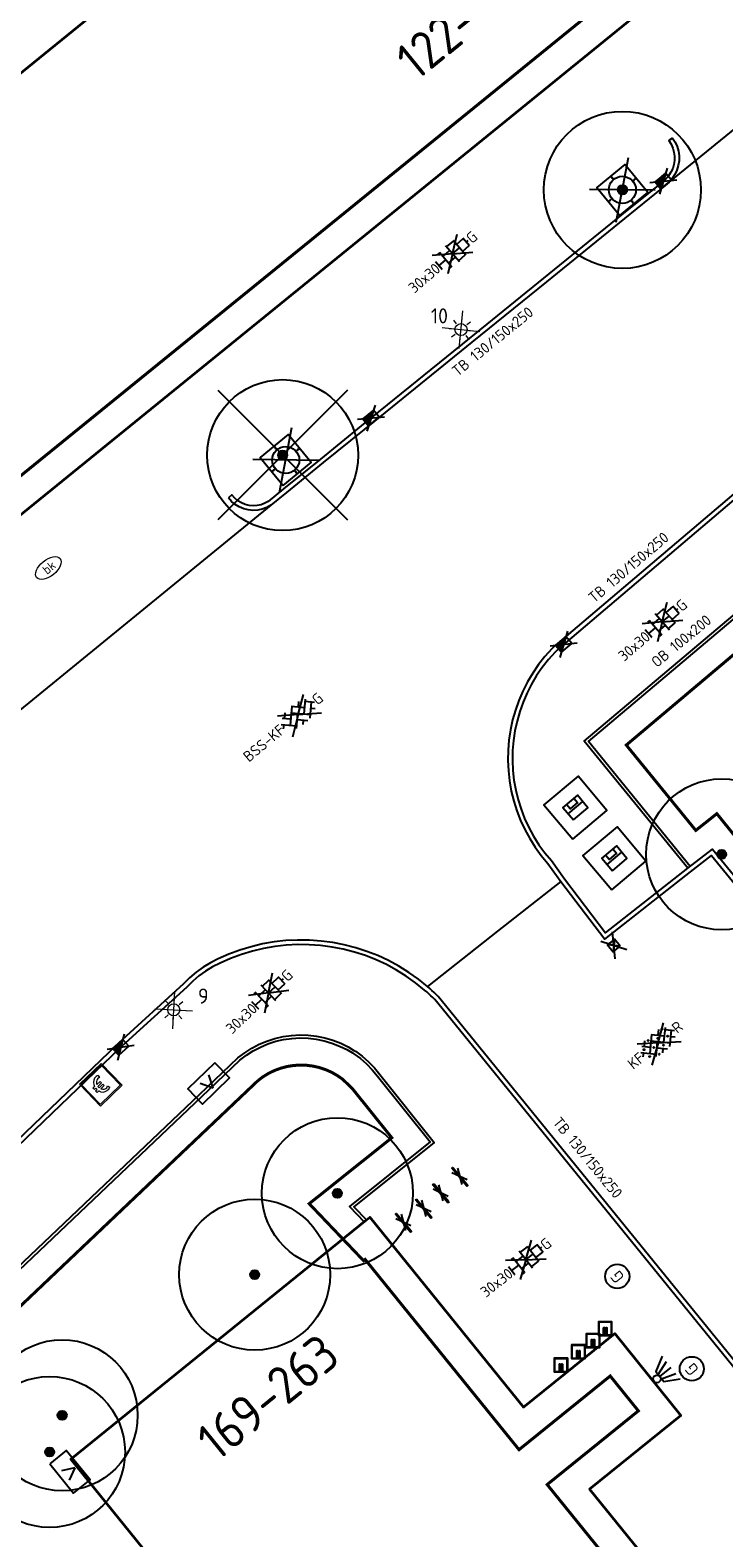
# Model space of a CAD drawing. Header units: metres. Extents: x 92877 to 94117, y 464509 to 465451.
# Tile 79 of 102: x 93337 to 93360, y 465148 to 465198. Entities that reach past the tile are written whole.
import ezdxf
from ezdxf.enums import TextEntityAlignment as Align

# ---------------------------------------------------------------- set-up
doc = ezdxf.new("R2010")
doc.units = ezdxf.units.M
doc.linetypes.add('XX-PROJECTGRENS', pattern=[18, 12, -3, 0, -3])
doc.layers.get('0').update_dxf_attribs({"linetype": 'CONTINUOUS'})
for name, color, linetype, lineweight in [('B-WE-GR-BOOM-S', 90, 'CONTINUOUS', 25), ('B-WE-IE-MEUBILAIR_WEGMEUBILAIR_CONTAINER_ONDERGRONDS-S', 252, 'CONTINUOUS', 25), ('B-WE-IE-MEUBILAIR_WEGMEUBILAIR_FIETS-S', 252, 'CONTINUOUS', 25), ('B-WE-IE-MEUBILAIR_WEGMEUBILAIR_LICHTMAST-S', 252, 'CONTINUOUS', 25), ('B-WE-IE-MEUBILAIR_WEGMEUBILAIR_LICHTMAST-T25', 7, 'CONTINUOUS', 25), ('B-WE-KL-DATA_KAST-S', 252, 'CONTINUOUS', 25), ('B-WE-KL-ET_LS_BETAALAUTOMAAT-S', 252, 'CONTINUOUS', 18), ('B-WE-KL-GAS_HULPSTUK_STRAATPOT-S', 252, 'CONTINUOUS', 25), ('B-WE-KL-WATER-S', 252, 'CONTINUOUS', 25), ('B-WE-OG-TOPOGRAFIE_BEBOUWING-GV', 252, 'CONTINUOUS', 35), ('B-WE-OG-TOPOGRAFIE_HUISNUMMER-T25', 7, 'CONTINUOUS', 20), ('N-WE-KG-GRENS_PROJECT-G', 1, 'XX-PROJECTGRENS', 35), ('V-WE-GR-BOOM-S', 90, 'CONTINUOUS', 25), ('V-WE-IE-MEUBILAIR_WEGMEUBILAIR_BOOMKRANS-S', 7, 'CONTINUOUS', 25), ('V-WE-IE-MEUBILAIR_WEGMEUBILAIR_FIETS-S', 7, 'CONTINUOUS', 25), ('V-WE-KL-ET_LS_OV_LICHTMAST-S', 190, 'CONTINUOUS', 25), ('V-WE-RI-HWA_KOLK-S', 150, 'CONTINUOUS', 25), ('V-WE-VH-KANTOPSLUITING-T18', 10, 'CONTINUOUS', 18), ('V-WE-VH-KANTOPSLUITING_OPSLUITBAND_100X200-G', 150, 'VH-OPSLUITBAND_100X200-V', 25), ('V-WE-VH-KANTOPSLUITING_TROTTOIRBAND_130 150-G', 210, 'VH-TROTTOIRBAND_130-150-V', 25), ('V-WE-VH-KANTOPSLUITING_VOORKANTBAND-G', 50, 'CONTINUOUS', 25), ('V-WE-VH-MATERIAALGRENS-G', 7, 'CONTINUOUS-V', 25), ('V-WE-VH-VERHARDING_BETONSTRAATSTEEN-S', 252, 'CONTINUOUS', 25), ('V-WE-VH-VERHARDING_STRAATBAKSTEEN-S', 252, 'CONTINUOUS', 25), ('V-WE-VH-VERHARDING_TEGEL-S', 252, 'CONTINUOUS', 25)]:
    doc.layers.add(name, color=color, linetype=linetype, lineweight=lineweight)
doc.styles.add('NLCS-ISO', font='NLCS-ISO.ttf')
doc.styles.add('NLCS-ISO-M200-T18', font='NLCS-ISO.ttf', dxfattribs={"height": 0.36})
doc.styles.add('NLCS-ISO-M200-T25', font='NLCS-ISO.ttf', dxfattribs={"height": 0.5})
doc.styles.get("Standard").update_dxf_attribs({"font": 'isocp.shx'})
doc.linetypes.add('CONTINUOUS-V', pattern='A,3.5,[24,NLCS.SHX,S=0.5,R=0,X=0,Y=0],3.5', length=7)
doc.linetypes.add('VH-OPSLUITBAND_100X200-V', pattern='A,4,[24,NLCS.SHX,S=1,R=0,X=0,Y=0],4,-2,4,-2', length=16)
doc.linetypes.add('VH-TROTTOIRBAND_130-150-V', pattern='A,2.5,[24,NLCS.SHX,S=1,R=0,X=0,Y=0],2.5,-2,2,-2,2,-2', length=15)

# ---------------------------------------------------------------- blocks, each defined once
blk = doc.blocks.new('Q_BETAALAUTOMAAT')
blk.add_lwpolyline([(-0.5, 0.5), (0.5, 0.5), (0.5, -0.5), (-0.5, -0.5)], close=True)
for points in [[(-0.442, 0.464), (0.438, 0.464, -0.414214), (0.459, 0.442), (0.459, -0.437, -0.414214), (0.438, -0.459), (-0.442, -0.459, -0.414214), (-0.463, -0.437), (-0.463, 0.442), (-0.463, 0.444), (-0.463, 0.446), (-0.463, 0.448), (-0.462, 0.45), (-0.461, 0.451), (-0.46, 0.453), (-0.459, 0.455), (-0.458, 0.456), (-0.457, 0.457), (-0.456, 0.459), (-0.454, 0.46), (-0.453, 0.461), (-0.451, 0.462), (-0.449, 0.462), (-0.447, 0.463), (-0.446, 0.463), (-0.444, 0.464), (-0.442, 0.464)], [(-0.203, 0.032, 0.050902), (-0.201, -0.03)], [(-0.002, 0.295, 0.299915), (-0.19, 0.099)], [(-0.112, 0.032, 0.069027), (-0.112, -0.03)], [(0.002, 0.2, 0.158079), (-0.093, 0.099)], [(0.146, 0.286, 0.138529), (-0.002, 0.295)], [(0.137, 0.201, 0.200552), (0.002, 0.2)], [(-0.185, -0.097, 0.345501), (0.016, -0.284)], [(-0.091, -0.097, 0.158478), (0.007, -0.196)], [(0.007, -0.196, 0.260272), (0.133, -0.183)], [(0.016, -0.284, 0.17253), (0.151, -0.265)]]:
    blk.add_lwpolyline(points, format="xyb")
for points in [[(-0.203, 0.032), (-0.268, 0.032), (-0.268, 0.099)], [(-0.268, 0.099), (-0.19, 0.099)], [(0.057, 0.032), (-0.112, 0.032)], [(-0.093, 0.099), (0.057, 0.099)], [(0.057, 0.099), (0.057, 0.032)], [(0.146, 0.286), (0.137, 0.201)], [(-0.185, -0.097), (-0.268, -0.097), (-0.268, -0.03)], [(-0.268, -0.03), (-0.201, -0.03)], [(-0.112, -0.03), (0.057, -0.03)], [(0.057, -0.097), (-0.091, -0.097)], [(0.057, -0.03), (0.057, -0.097)], [(0.133, -0.183), (0.151, -0.265)]]:
    blk.add_lwpolyline(points)
blk = doc.blocks.new('V-SIE-WEG_BOOMKRANS')
at = {"color": 0}
for p, q in [((-0.836, -0.701), (0.836, 0.701)), ((0.836, -0.701), (-0.836, 0.701))]:
    blk.add_line(p, q, dxfattribs=at)
at = {"flags": 128}
blk.add_lwpolyline([(-0.6, -0.6), (0.6, -0.6), (0.6, 0.6), (-0.6, 0.6)], close=True, dxfattribs=at)
for points in [[(-0.001, 0.6), (-0.001, 0.551), (-0.016, 0.525), (-0.001, 0.498), (-0.001, 0.45)], [(0.6, 0.001), (0.551, 0.001), (0.525, 0.016), (0.498, 0.001), (0.45, 0.001)], [(-0.6, -0.001), (-0.551, -0.001), (-0.525, -0.016), (-0.498, -0.001), (-0.45, -0.001)], [(0.001, -0.6), (0.001, -0.551), (0.016, -0.525), (0.001, -0.498), (0.001, -0.45)]]:
    blk.add_lwpolyline(points, dxfattribs=at)
blk.add_circle((0, 0), 0.45)
blk = doc.blocks.new('V-SRI-KOLK_TROTTOIR-SO')
blk.add_hatch(color=256).paths.add_polyline_path([(1.125, 0.75), (-1.125, 0.75), (-1.125, -0.75)])
at = {"ltscale": 0.1}
for p, q in [((-1.875, 1.25), (1.875, -1.25)), ((1.875, 1.25), (-1.875, -1.25))]:
    blk.add_line(p, q, dxfattribs=at)
blk.add_line((-1.125, -0.75), (1.125, 0.75))
at = {"flags": 128}
blk.add_lwpolyline([(-1.125, -0.75), (1.125, -0.75), (1.125, 0.75), (-1.125, 0.75)], close=True, dxfattribs=at)
blk = doc.blocks.new('V-SRI-KOLK_STRAAT_300X300-SO')
at = {"ltscale": 0.1}
for p, q in [((-1.875, 2), (1.875, -0.5)), ((1.875, 2), (-1.875, -0.5))]:
    blk.add_line(p, q, dxfattribs=at)
for p, q in [((-0.75, 0), (0.75, 1.5)), ((0.75, 0), (-0.75, 1.5))]:
    blk.add_line(p, q)
at = {"flags": 128}
blk.add_lwpolyline([(-0.75, 0), (0.75, 0), (0.75, 1.5), (-0.75, 1.5)], close=True, dxfattribs=at)
blk = doc.blocks.new('SKL-WATER_BRANDKRAAN_BRANDPUT-SO')
at = {"color": 0, "linetype": 'ByBlock', "lineweight": 18}
blk.add_ellipse((0, 0), major_axis=(2.5, 0), ratio=0.54, dxfattribs=at)
at = {"color": 0, "linetype": 'ByBlock', "lineweight": 18, "style": 'NLCS-ISO'}
blk.add_text('bk', height=1.5, dxfattribs=at).set_placement((0.16, 0), align=Align.MIDDLE_CENTER)
blk = doc.blocks.new('B-SIE-WEG_LICHTMAST_WAND-SO')
at = {"ltscale": 0.5, "flags": 128}
blk.add_lwpolyline([(-2.41, 3.75), (-1.05, 1.35), (1.05, 1.35), (2.41, 3.75)], dxfattribs=at)
at = {"flags": 128}
for points in [[(-0.46, 1.35), (-1.27, 3.75)], [(0, 1.35), (0, 3.75)], [(0.46, 1.35), (1.27, 3.75)], [(-2.41, 0), (2.41, 0)]]:
    blk.add_lwpolyline(points, dxfattribs=at)
at = {"ltscale": 0.5}
blk.add_circle((0, 0.72), 0.625, dxfattribs=at)
at = {"style": 'NLCS-ISO'}
blk.add_attdef('TYPE', text='', height=1.8, dxfattribs=at).set_placement((0, -0.2), align=Align.TOP_CENTER)
blk = doc.blocks.new('SIE-WEG_FIETSKLEM_RECHT')
for points in [[(-0.149, 0), (0.149, 0, 0.414214), (0.15, 0.001), (0.15, 0.299, 0.414214), (0.149, 0.3), (-0.149, 0.3, 0.414214), (-0.15, 0.299), (-0.15, 0.001, 0.414214)], [(-0.139, 0.01), (0.139, 0.01, 0.414214), (0.14, 0.011), (0.14, 0.289, 0.414214), (0.139, 0.29), (-0.139, 0.29, 0.414214), (-0.14, 0.289), (-0.14, 0.011, 0.414214)], [(0.015, 0.04), (0.015, 0.17, -0.414214), (0.02, 0.175), (0.03, 0.175, -0.414214), (0.035, 0.17), (0.035, 0.02, -0.414214), (0.03, 0.015), (-0.029, 0.015, -0.414214), (-0.034, 0.02), (-0.034, 0.17, -0.414214), (-0.029, 0.175), (-0.019, 0.175, -0.414214), (-0.014, 0.17), (-0.014, 0.04, 0.414214), (-0.009, 0.035), (0.01, 0.035, 0.414214)]]:
    blk.add_lwpolyline(points, format="xyb", close=True)
blk = doc.blocks.new('V-SIE-WEG_FIETSNIET')
for p, q in [((0.75, 0.02), (0, 0.02)), ((0, 0.02), (0, -0.02)), ((0.611, 0.125), (0.108, -0.111)), ((0.108, 0.125), (0.611, -0.111)), ((0.75, 0.02), (0.75, -0.02)), ((0.75, -0.02), (0, -0.02))]:
    blk.add_line(p, q)
for centre in [(0, 0), (0.75, 0)]:
    blk.add_circle(centre, 0.02)
blk = doc.blocks.new('V-SVH-TEGEL_300X300_DUN_HALFST_KL-SO')
for p, q in [((-3.08, 0.75), (-3, 0.75)), ((-3, -0.83), (-3, 0.83)), ((-3, 0), (-1.5, 0)), ((-1.84, 1.5), (-1.5, 1.5)), ((-1.5, -1.6), (-1.5, 1.6)), ((-1.5, 0.75), (0, 0.75)), ((0, -1.78), (0, 1.78)), ((0, 1.5), (1.5, 1.5)), ((0, 0), (1.5, 0)), ((1.5, -1.6), (1.5, 1.6)), ((1.5, 0.75), (3, 0.75)), ((3, -0.83), (3, 0.83)), ((3, 0), (3.39, 0)), ((-3.08, -0.75), (-3, -0.75)), ((-1.84, -1.5), (-1.5, -1.5)), ((-1.5, -0.75), (0, -0.75)), ((0, -1.5), (1.5, -1.5)), ((1.5, -0.75), (3, -0.75))]:
    blk.add_line(p, q)
at = {"ltscale": 0.1}
for q in [(-2.75, -1.98), (-2.73, 1.96), (2.73, 1.96), (2.75, -1.98)]:
    blk.add_line((0, 0), q, dxfattribs=at)
at = {"style": 'NLCS-ISO'}
blk.add_attdef('FORMAAT', text='', height=1.8, dxfattribs=at).set_placement((-3.18, 0), align=Align.MIDDLE_RIGHT)
blk.add_attdef('KLEUR', text='', height=1.8, dxfattribs=at).set_placement((3.49, 0), align=Align.MIDDLE_LEFT)
at = {"style": 'NLCS-ISO', "flags": 1}
blk.add_attdef('FUNCTIE', text='', height=1.8, dxfattribs=at).set_placement((0.12, -3.58), align=Align.MIDDLE_CENTER)
blk = doc.blocks.new('V-SVH-BSS_KEIFORMAAT_KEPER_KL-SO')
for p, q in [((-3.36, -0.25), (-2.89, 0.22)), ((-3.23, 0.55), (-1.41, -1.27)), ((0, 0), (-2.8, 2.01)), ((-2.44, 1.25), (-1.41, 0.22)), ((-2.15, -0.53), (0.08, 1.7)), ((-2.15, 0.96), (-1.49, 1.62)), ((-1.7, -1.56), (0.08, 0.22)), ((-0.67, 0.96), (1.56, -1.27)), ((-0.02, 1.8), (1.56, 0.22)), ((0, 0), (2.8, 2.01)), ((0.82, 0.96), (1.48, 1.62)), ((0.82, -0.53), (2.54, 1.19)), ((1.14, -1.7), (3.05, 0.22)), ((2.3, 0.96), (3.39, -0.13)), ((0, 0), (-3.13, -2.25)), ((-0.67, -0.53), (0.58, -1.77)), ((-0.44, -1.78), (0.08, -1.27)), ((0, 0), (3.13, -2.25)), ((2.3, -0.53), (2.8, -1.02))]:
    blk.add_line(p, q)
at = {"style": 'NLCS-ISO'}
blk.add_attdef('FORMAAT', text='', height=1.8, dxfattribs=at).set_placement((-3.39, -0.02), align=Align.MIDDLE_RIGHT)
blk.add_attdef('KLEUR', text='', height=1.8, dxfattribs=at).set_placement((3.39, 0), align=Align.MIDDLE_LEFT)
at = {"style": 'NLCS-ISO', "flags": 1}
blk.add_attdef('FUNCTIE', text='', height=1.8, dxfattribs=at).set_placement((0.12, -3.58), align=Align.MIDDLE_CENTER)
blk = doc.blocks.new('V-SVH-SBS_KEIFORMAAT_KEPER_KL-SO')
for p, q in [((-3.36, -0.25), (-2.89, 0.22)), ((-3.23, 0.55), (-1.41, -1.27)), ((0, 0), (-2.8, 2.01)), ((-2.44, 1.25), (-1.41, 0.22)), ((-2.15, -0.53), (0.08, 1.7)), ((-2.15, 0.96), (-1.49, 1.62)), ((-1.7, -1.56), (0.08, 0.22)), ((-0.67, 0.96), (1.56, -1.27)), ((-0.02, 1.8), (1.56, 0.22)), ((0, 0), (2.8, 2.01)), ((0.82, 0.96), (1.48, 1.62)), ((0.82, -0.53), (2.54, 1.19)), ((1.14, -1.7), (3.05, 0.22)), ((2.3, 0.96), (3.39, -0.13)), ((0, 0), (-3.13, -2.25)), ((-0.67, -0.53), (0.58, -1.77)), ((-0.44, -1.78), (0.08, -1.27)), ((0, 0), (3.13, -2.25)), ((2.3, -0.53), (2.8, -1.02))]:
    blk.add_line(p, q)
for centre in [(-2.52, 0.59), (-1.04, 1.33), (0.45, 0.59), (1.93, 1.33), (-2.52, -0.9), (-1.04, -0.16), (0.45, -0.9), (1.93, -0.16)]:
    blk.add_circle(centre, 0.0881)
blk.add_arc((-1.04, -1.64), 0.0881, 295.9034, 224.543)
at = {"style": 'NLCS-ISO'}
blk.add_attdef('FORMAAT', text='', height=1.8, dxfattribs=at).set_placement((-3.39, 0), align=Align.MIDDLE_RIGHT)
blk.add_attdef('KLEUR', text='', height=1.8, dxfattribs=at).set_placement((3.39, 0), align=Align.MIDDLE_LEFT)
at = {"style": 'NLCS-ISO', "flags": 1}
blk.add_attdef('FUNCTIE', text='', height=1.8, dxfattribs=at).set_placement((0.12, -3.58), align=Align.MIDDLE_CENTER)
blk = doc.blocks.new('SKL-GAS_STRAATPOT-SO')
blk.add_circle((0, 0), 0.4)
at = {"style": 'NLCS-ISO'}
blk.add_text('G', height=0.4, rotation=360, dxfattribs=at).set_placement((-0.178, -0.188))
blk = doc.blocks.new('SKL-DATA_TERREINKAST-SO')
for q in [(-0.203, 0.2), (0.203, 0.2)]:
    blk.add_line((0, -0.209), q)
at = {"flags": 128}
blk.add_lwpolyline([(0.625, 0.35), (-0.625, 0.35), (-0.625, -0.35), (0.625, -0.35)], close=True, dxfattribs=at)
at = {"style": 'NLCS-ISO'}
blk.add_attdef('TYPE', text='', height=0.35, dxfattribs=at).set_placement((-0.034, 0.689), align=Align.MIDDLE_CENTER)
blk = doc.blocks.new('SIE-WEG_CONTAINER_ONDERGRONDS-SO')
at = {"flags": 128}
for points in [[(-4.12, -4.12), (4.12, -4.12), (4.12, 4.12), (-4.12, 4.12)], [(-1.75, -1.5), (1.75, -1.5), (1.75, 1.5), (-1.75, 1.5)]]:
    blk.add_lwpolyline(points, close=True, dxfattribs=at)
for points in [[(-1.75, 0), (1.75, 0)], [(0.9, 1.5), (0.9, 0.48), (-0.9, 0.48), (-0.9, 1.5)]]:
    blk.add_lwpolyline(points, dxfattribs=at)
blk = doc.blocks.new('V-SGR-BOOM_01')
at = {"ltscale": 0.1}
h = blk.add_hatch(color=256, dxfattribs=at)
edge = h.paths.add_edge_path()
edge.add_arc((0, 0), 0.15, 0, 360)
at = {"lineweight": -3}
for p, q in [((-2.146, 2.146), (2.146, -2.146)), ((2.146, 2.146), (-2.146, -2.146))]:
    blk.add_line(p, q, dxfattribs=at)
for radius in [2.5, 0.045]:
    blk.add_circle((0, 0), radius)
at = {"ltscale": 0.1}
blk.add_circle((0, 0), 0.15, dxfattribs=at)
blk = doc.blocks.new('SGR-BOOM_01')
at = {"ltscale": 0.1}
h = blk.add_hatch(color=256, dxfattribs=at)
edge = h.paths.add_edge_path()
edge.add_arc((0, 0), 0.15, 0, 360)
for radius in [2.5, 0.045]:
    blk.add_circle((0, 0), radius)
blk.add_circle((0, 0), 0.15, dxfattribs=at)
blk = doc.blocks.new('SKL-ET_OV_LICHTMAST-SO')
at = {"color": 0, "linetype": 'ByBlock', "lineweight": 18}
for points in [[(-2.21, -2.21), (2.21, 2.21)], [(-2.21, 2.21), (2.21, -2.21)], [(-1.25, 0), (-2, 0)], [(-1.41, 1.41), (-0.88, 0.88)], [(0, 2), (0, 1.25)], [(0.88, 0.88), (1.41, 1.41)], [(2, 0), (1.25, 0)], [(-1.41, -1.41), (-0.88, -0.88)], [(0, -1.25), (0, -2)], [(0.88, -0.88), (1.41, -1.41)]]:
    blk.add_lwpolyline(points, dxfattribs=at)
blk.add_circle((0, 0), 1, dxfattribs=at)

msp = doc.modelspace()

# ---------------------------------------------------------------- linework, layer by layer
at = {"layer": 'B-WE-OG-TOPOGRAFIE_BEBOUWING-GV'}
for p, q in [((93328.604, 465189.992), (93364.014, 465218.731)), ((93373.615, 465211.897), (93335.712, 465181.136))]:
    msp.add_line(p, q, dxfattribs=at)
at = {"layer": 'B-WE-OG-TOPOGRAFIE_BEBOUWING-GV', "flags": 128}
for points in [[(93384.79, 465113.8), (93374.89, 465105.8), (93338.5, 465150.77), (93348.288, 465158.69)], [(93348.288, 465158.69), (93348.4, 465158.78), (93353.49, 465152.49), (93356.51, 465154.93), (93358.7, 465152.22), (93355.68, 465149.78), (93368.05, 465134.5), (93371.07, 465136.94), (93373.26, 465134.22), (93370.25, 465131.78), (93379.99, 465119.74), (93383.01, 465122.18), (93385.19, 465119.47), (93382.17, 465117.03), (93384.79, 465113.8)]]:
    msp.add_lwpolyline(points, dxfattribs=at)
at = {"layer": 'N-WE-KG-GRENS_PROJECT-G', "const_width": 0.1, "flags": 128}
msp.add_lwpolyline([(93142.804, 465086.89), (93145.447, 465089.504), (93147.332, 465091.955), (93148.613, 465093.182), (93161.411, 465113.679), (93167.204, 465122.957), (93170.456, 465128.173), (93179.763, 465143.103), (93186.894, 465154.496), (93187.89, 465154.904), (93188.17, 465154.679), (93191.39, 465152.077), (93194.828, 465149.413), (93202.752, 465142.922), (93211.334, 465136.086), (93246.401, 465107.701), (93253.059, 465102.314), (93253.343, 465100.976), (93245.804, 465089.865), (93244.522, 465087.941), (93231.812, 465069.293), (93227.954, 465063.58), (93226.853, 465062.424), (93215.691, 465046.012), (93211.996, 465040.636), (93204.425, 465029.753), (93202.609, 465027.143), (93198.032, 465020.213), (93194.363, 465014.869), (93190.619, 465009.505), (93189.819, 465008.221), (93185.531, 465002.305), (93181.433, 464996.691), (93178.696, 464993.153), (93172.103, 464984.564), (93163.085, 464972.835), (93161.131, 464970.564), (93154.083, 464961.647), (93148.985, 464955.311), (93145.469, 464951.039), (93138.605, 464942.927), (93131.702, 464935.14), (93128.236, 464931.41), (93126.865, 464929.653), (93122.062, 464924.79), (93112.82, 464915.353), (93112.694, 464915.474), (93110.007, 464912.809), (93108.158, 464914.641), (93097.954, 464904.418), (93099.616, 464902.379), (93097.346, 464900.004), (93095.105, 464898.042), (93093.141, 464896.427), (93087.358, 464891.835), (93084.647, 464889.561), (93079.687, 464885.222), (93073.559, 464880.645), (93064.795, 464874.789), (93057.662, 464870.165), (93057.255, 464870.007), (93057.168, 464870.002), (93056.607, 464870.091), (93053.277, 464868.411), (93060.039, 464854.372), (93062.426, 464849.152), (93065.249, 464843.338), (93068.532, 464844.778), (93069.154, 464846.147), (93077.316, 464850.716), (93083.11, 464853.91), (93083.112, 464853.905), (93087.983, 464856.618), (93087.623, 464857.315), (93087.914, 464857.845), (93094.137, 464862.208), (93094.032, 464862.502), (93094.431, 464862.805), (93094.609, 464862.539), (93096.966, 464864.191), (93097.445, 464863.691), (93100.286, 464866.409), (93107.265, 464873.112), (93113.757, 464878.765), (93119.027, 464883.354), (93126.19, 464890.319), (93126.053, 464890.447), (93129.224, 464893.588), (93132.754, 464897.33), (93136.979, 464901.466), (93141.064, 464906.039), (93145.123, 464910.02), (93146.946, 464911.937), (93151.571, 464916.872), (93154.026, 464919.546), (93161.923, 464928.693), (93166.437, 464933.828), (93170.519, 464938.737), (93174.372, 464943.51), (93176.337, 464945.983), (93178.669, 464948.924), (93181.236, 464952.541), (93184.321, 464956.452), (93185.617, 464958.052), (93188.572, 464961.84), (93195.315, 464970.699), (93197.093, 464969.277), (93199.637, 464972.465), (93198.95, 464972.958), (93202.951, 464977.949), (93202.249, 464978.521), (93202.364, 464978.666), (93202.234, 464979.72), (93202.711, 464980.328), (93203.771, 464980.458), (93206.283, 464983.648), (93206.153, 464984.709), (93206.628, 464985.314), (93207.678, 464985.434), (93209.477, 464987.722), (93211.5, 464990.295), (93211.38, 464991.345), (93211.858, 464991.954), (93212.908, 464992.074), (93215.413, 464995.259), (93215.283, 464996.319), (93215.758, 464996.923), (93216.817, 464997.043), (93217.976, 464998.513), (93217.195, 464999.188), (93221.285, 465004.117), (93220.562, 465004.619), (93224.498, 465009.504), (93223.744, 465010.107), (93228.745, 465016.379), (93228.548, 465017.661), (93229.799, 465019.138), (93230.171, 465019.204), (93232.859, 465016.92), (93240.879, 465028.723), (93247.237, 465037.466), (93243.345, 465039.426), (93245.385, 465042.407), (93267.791, 465074.762), (93271.654, 465080.832), (93274.315, 465084.653), (93274.677, 465085.271), (93280.631, 465092.992), (93283.915, 465097.533), (93293.238, 465109.1), (93296.471, 465112.853), (93305.145, 465123.792), (93308.461, 465126.639), (93309.398, 465127), (93310.34, 465127.104), (93311.021, 465127.029), (93311.569, 465126.572), (93314.325, 465123.425), (93311.446, 465121.218), (93317.763, 465113.435), (93320.742, 465115.844), (93321.734, 465114.618), (93318.743, 465112.198), (93332.363, 465095.383), (93335.324, 465097.784), (93336.313, 465096.566), (93333.394, 465094.197), (93346.863, 465077.572), (93349.745, 465079.914), (93350.754, 465078.674), (93347.845, 465076.305), (93354.176, 465068.5), (93362.85, 465075.591), (93361.376, 465077.286), (93365.219, 465080.332), (93350.596, 465098.232), (93346.729, 465095.077), (93346.089, 465095.987), (93350.715, 465099.775, 0.50922), (93350.922, 465101.967), (93324.402, 465134.651), (93320.907, 465131.811), (93318.885, 465134.322, -0.098106), (93317.859, 465136.546), (93317.809, 465136.827), (93329.287, 465148.479), (93335.156, 465154.254), (93344.697, 465163.309, -0.349567), (93347.493, 465163.354), (93347.813, 465163.049), (93349.127, 465161.413), (93346.391, 465159.229), (93348.191, 465157.343), (93348.243, 465157.384), (93353.341, 465151.084), (93356.361, 465153.524), (93357.294, 465152.369), (93354.273, 465149.929), (93367.901, 465133.094), (93370.919, 465135.533), (93371.856, 465134.369), (93368.844, 465131.928), (93379.841, 465118.334), (93382.859, 465120.772), (93383.785, 465119.621), (93380.762, 465117.178), (93384.644, 465112.392), (93390.968, 465117.536), (93393.698, 465119.744), (93389.575, 465124.751), (93393.126, 465127.653), (93381.652, 465141.958), (93378.045, 465139.012), (93374.932, 465142.847), (93384.724, 465150.628, 0.393005), (93384.971, 465152.673), (93376.322, 465163.131, 0.393551), (93374.278, 465163.377), (93369.858, 465159.798), (93359.893, 465172.144), (93359.196, 465171.59), (93356.894, 465174.416), (93366.327, 465182.365), (93383.74, 465196.71, -0.309181), (93386.819, 465196.235), (93386.977, 465196.072), (93387.797, 465195.067), (93385.13, 465192.859), (93391.412, 465185.104), (93394.43, 465187.543), (93395.435, 465186.298), (93392.425, 465183.858), (93405.872, 465167.212), (93408.891, 465169.662), (93409.895, 465168.418), (93406.884, 465165.977), (93415.682, 465155.114), (93422.305, 465160.477), (93419.312, 465164.504), (93427.805, 465171.459), (93432.936, 465175.602, 0.389945), (93433.117, 465177.605), (93406.306, 465210.598, 0.403895), (93404.272, 465210.792), (93395.071, 465203.259, -0.04985), (93394.529, 465205.075), (93406.003, 465214.474), (93406.153, 465214.258), (93408.855, 465216.515), (93413.243, 465220.126), (93424.061, 465228.978), (93433.335, 465236.564), (93456.901, 465255.803), (93462.358, 465260.256), (93474.24, 465257.384), (93487.491, 465268.365), (93481.957, 465274.413), (93477.953, 465270.75), (93460.622, 465275.164), (93454.054, 465277.377), (93450.532, 465272.851), (93448.516, 465271.205), (93400.455, 465231.959), (93399.011, 465233.652), (93395.691, 465230.975), (93395.475, 465231.241), (93389.321, 465226.059), (93372.983, 465212.672), (93260.058, 465121.022), (93254.212, 465128.327), (93255.485, 465129.359), (93251.172, 465134.67), (93250.976, 465134.513), (93249.73, 465136.066), (93249.925, 465136.222), (93245.512, 465141.593), (93245.414, 465141.489), (93215.797, 465178.086), (93224.817, 465185.374), (93221.615, 465189.311), (93221.504, 465189.439), (93221.504, 465189.484), (93221.582, 465189.664), (93258.555, 465216.278), (93287.858, 465237.306), (93316.719, 465257.815), (93323.665, 465262.74), (93325.266, 465260.773), (93334.631, 465268.404), (93348.967, 465280.041), (93353.283, 465283.494), (93353.525, 465283.192), (93373.219, 465297.094), (93403.844, 465318.948), (93403.686, 465319.158), (93405.483, 465320.403), (93410.351, 465324.912), (93402.835, 465333.569), (93398.335, 465338.895), (93392.573, 465334.08), (93389.104, 465331.474), (93348.447, 465302.964), (93320.1, 465282.787), (93289.014, 465260.48), (93254.82, 465235.917), (93226.588, 465215.717), (93213.129, 465205.995), (93182.769, 465181.222), (93183.254, 465180.57), (93182.292, 465179.905), (93183.685, 465178.016), (93174.631, 465171.467), (93173.396, 465173.195), (93172.303, 465172.388), (93168.471, 465170.193), (93170.119, 465168.084), (93171.264, 465166.905), (93171.887, 465165.92), (93172.046, 465165.485), (93172.061, 465164.02), (93171.791, 465162.221), (93171.603, 465161.889), (93167.902, 465156.013), (93164.39, 465150.403), (93160.435, 465144.058), (93158.382, 465140.726), (93156.607, 465137.917), (93154.807, 465135.049), (93153.786, 465134.188), (93154.016, 465133.775), (93153.338, 465133.133), (93153.16, 465132.506), (93153.134, 465132.463), (93152.077, 465130.671), (93150.973, 465128.906), (93147.775, 465123.769), (93144.058, 465117.809), (93140.544, 465112.153), (93139.017, 465109.781), (93136.381, 465105.485), (93134.48, 465102.415), (93134.183, 465101.965), (93133.958, 465101.735), (93130.915, 465098.93), (93126.03, 465094.455), (93121.818, 465090.575), (93117.904, 465086.833), (93113.47, 465082.448), (93112.834, 465082.495), (93109.779, 465079.439), (93106.782, 465076.441), (93106.819, 465075.801), (93105.522, 465074.513), (93100.162, 465069.076), (93097.993, 465066.793), (93094.572, 465063.113), (93089.135, 465057.106), (93083.693, 465051.015), (93080.417, 465047.335), (93077.017, 465043.497), (93073.934, 465040.014), (93073.472, 465039.534), (93072.001, 465037.863), (93071.812, 465037.638), (93069.705, 465035.225), (93068.078, 465033.424), (93064.121, 465029.238), (93059.891, 465024.784), (93054.546, 465019.348), (93051.829, 465016.783), (93042.954, 465008.588), (93039.428, 465005.328), (93039.04, 465005.881), (93035.768, 465003.501), (93034.642, 465002.582), (93035.282, 465001.847), (93028.269, 464995.871), (93027.63, 464996.626), (93025.853, 464995.108), (93024.898, 464994.489), (93025.348, 464993.801), (93025.385, 464993.139), (93023.546, 464991.657), (93020.74, 464989.867), (93009.831, 464980.839), (93002.614, 464974.822), (93001.219, 464974.424), (92997.627, 464972.314), (93000.275, 464968.182), (93003.222, 464963.818), (93004.539, 464962.472), (93005.558, 464961.008), (93007.714, 464956.785), (93011.389, 464958.36), (93011.758, 464959.803), (93016.761, 464964.005), (93022.798, 464969.066), (93023.124, 464969.069), (93023.859, 464969.958), (93031.994, 464976.787), (93034.007, 464978.44), (93039.335, 464982.95), (93042.149, 464985.327), (93043.343, 464986.286), (93048.652, 464990.9), (93051.638, 464993.482), (93054.319, 464995.599), (93054.16, 464995.728), (93056.817, 464998.088), (93056.95, 464998.249), (93057.025, 464998.223), (93061.752, 465002.708), (93069.172, 465009.817), (93070.327, 465011.305), (93072.947, 465014.003), (93077.454, 465018.647), (93081.951, 465023.517), (93086.147, 465028.149), (93090.291, 465032.813), (93095.645, 465038.867), (93100.706, 465044.522), (93107.652, 465052.218), (93109.08, 465053.733), (93109.476, 465054.154), (93112.165, 465057.006), (93113.936, 465058.77), (93117.521, 465062.601), (93121.643, 465066.775), (93123.547, 465068.699), (93128.69, 465073.617), (93128.797, 465073.72), (93131.858, 465076.592), (93136.523, 465080.981), (93138.359, 465082.708)], format="xyb", close=True, dxfattribs=at)
at = {"layer": 'V-WE-VH-KANTOPSLUITING_OPSLUITBAND_100X200-G', "flags": 128}
for points in [[(93359.008, 465170.396), (93355.638, 465174.534), (93368.183, 465185.106), (93383.245, 465197.468), (93383.494, 465197.587), (93383.759, 465197.689), (93384.031, 465197.77), (93384.309, 465197.83), (93384.59, 465197.868), (93384.874, 465197.884), (93385.158, 465197.878), (93385.44, 465197.849), (93385.721, 465197.799), (93385.995, 465197.727), (93386.263, 465197.634), (93386.523, 465197.52), (93386.775, 465197.387), (93387.014, 465197.234), (93387.241, 465197.063), (93387.453, 465196.875), (93387.65, 465196.67), (93387.834, 465196.449), (93389.083, 465194.906), (93386.467, 465192.798), (93386.53, 465192.72)], [(93316.884, 465137.171), (93328.651, 465149.115), (93334.53, 465154.901), (93342.829, 465162.775), (93344.097, 465163.98), (93344.311, 465164.144), (93344.538, 465164.291), (93344.776, 465164.417), (93345.025, 465164.522), (93345.282, 465164.606), (93345.544, 465164.667), (93345.812, 465164.704), (93346.081, 465164.72), (93346.352, 465164.711), (93346.619, 465164.68), (93346.884, 465164.627), (93347.142, 465164.55), (93347.394, 465164.451), (93347.637, 465164.331), (93347.822, 465164.22), (93347.867, 465164.192), (93348.086, 465164.033), (93348.289, 465163.856), (93348.476, 465163.661), (93348.649, 465163.448), (93350.393, 465161.273), (93347.721, 465159.139), (93348.21, 465158.627)]]:
    msp.add_lwpolyline(points, dxfattribs=at)
at = {"layer": 'V-WE-VH-KANTOPSLUITING_TROTTOIRBAND_130 150-G', "flags": 128}
for points in [[(93462.696, 465266.489), (93459.142, 465264.638), (93457.577, 465263.831), (93456.727, 465263.371), (93453.539, 465260.805), (93453.45, 465259.988), (93453.321, 465258.22), (93452.886, 465257.859), (93450.312, 465255.759), (93449.458, 465255.061), (93438.511, 465246.128), (93437.625, 465245.406), (93431.696, 465240.567), (93430.973, 465239.976), (93430.06, 465239.23), (93423.497, 465233.865), (93422.578, 465233.114), (93418.944, 465230.143), (93415.11, 465227.006), (93413.321, 465227.157), (93412.559, 465227.212), (93406.751, 465222.456), (93404.691, 465220.78), (93401.534, 465218.203), (93401.303, 465215.73), (93396.733, 465211.961), (93396.581, 465211.81), (93396.252, 465211.555), (93395.949, 465211.291), (93395.659, 465211.01), (93395.386, 465210.714), (93395.13, 465210.403), (93394.891, 465210.079), (93394.672, 465209.741), (93394.471, 465209.392), (93394.29, 465209.032), (93394.129, 465208.663), (93393.989, 465208.285), (93393.87, 465207.9), (93393.773, 465207.509), (93393.697, 465207.113), (93393.643, 465206.714), (93393.612, 465206.313), (93393.603, 465205.91), (93393.617, 465205.505), (93393.622, 465205.432), (93393.627, 465205.357), (93393.634, 465205.282), (93393.642, 465205.207), (93393.649, 465205.136), (93393.735, 465204.702), (93393.839, 465204.267), (93393.961, 465203.838), (93394.102, 465203.414), (93394.26, 465202.996), (93394.437, 465202.586), (93394.625, 465202.193), (93394.646, 465202.165), (93394.673, 465202.138), (93394.703, 465202.114), (93394.738, 465202.094), (93394.779, 465202.078), (93394.834, 465202.059), (93394.887, 465202.067), (93394.957, 465202.085), (93395.012, 465202.112), (93395.073, 465202.162), (93396.615, 465203.469), (93398.369, 465204.873), (93400.1, 465206.328), (93401.871, 465207.725), (93403.235, 465208.892), (93404.813, 465210.137), (93404.921, 465210.202), (93405.046, 465210.245), (93405.178, 465210.261), (93405.31, 465210.249), (93405.437, 465210.209), (93405.551, 465210.145), (93405.648, 465210.06), (93408.277, 465206.874), (93411.65, 465202.769), (93411.703, 465202.704), (93417.596, 465195.438), (93420.612, 465191.655), (93426.611, 465184.344), (93426.66, 465184.284), (93429.965, 465180.193), (93430.043, 465180.094), (93432.453, 465177.074), (93432.516, 465176.967), (93432.558, 465176.845), (93432.574, 465176.716), (93432.563, 465176.588), (93432.528, 465176.464), (93432.467, 465176.349), (93432.385, 465176.25), (93422.167, 465167.946), (93418.292, 465164.768), (93418.165, 465164.712), (93418.036, 465164.682), (93417.904, 465164.679), (93417.773, 465164.7), (93417.649, 465164.746), (93417.535, 465164.816), (93417.441, 465164.903), (93407.367, 465177.237), (93395.311, 465192.066), (93390.109, 465198.504), (93389.959, 465198.708), (93389.698, 465198.986), (93389.419, 465199.254), (93389.125, 465199.503), (93388.817, 465199.736), (93388.496, 465199.95), (93388.164, 465200.146), (93387.82, 465200.322), (93387.468, 465200.477), (93387.106, 465200.612), (93386.737, 465200.726), (93386.363, 465200.819), (93385.984, 465200.89), (93385.6, 465200.94), (93385.216, 465200.966), (93384.829, 465200.971), (93384.444, 465200.953), (93384.061, 465200.913), (93383.68, 465200.851), (93383.303, 465200.767), (93382.934, 465200.663), (93382.647, 465200.552), (93382.362, 465200.425), (93382.087, 465200.282), (93381.819, 465200.123), (93381.564, 465199.952), (93381.446, 465199.855), (93381.324, 465199.754), (93381.201, 465199.653), (93381.079, 465199.552), (93380.956, 465199.451), (93376.11, 465195.487), (93364.134, 465185.659), (93354.644, 465177.604), (93354.602, 465177.563), (93354.537, 465177.496), (93354.316, 465177.249), (93354.112, 465176.99), (93353.924, 465176.719), (93353.756, 465176.435), (93353.606, 465176.142), (93353.475, 465175.84), (93353.364, 465175.529), (93353.274, 465175.212), (93353.204, 465174.89), (93353.155, 465174.565), (93353.127, 465174.236), (93353.121, 465173.906), (93353.137, 465173.577), (93353.173, 465173.249), (93353.23, 465172.925), (93353.309, 465172.605), (93353.408, 465172.291), (93353.527, 465171.983), (93353.666, 465171.685), (93353.824, 465171.395), (93354, 465171.116), (93354.194, 465170.85), (93354.411, 465170.589), (93354.848, 465169.992), (93356.208, 465168.199), (93358.931, 465170.336), (93359.744, 465170.974), (93362.475, 465167.635), (93365.428, 465163.99), (93368.128, 465160.673), (93369.727, 465158.63), (93372.644, 465160.95), (93374.818, 465162.704), (93374.979, 465162.796), (93375.169, 465162.837), (93375.364, 465162.82), (93375.545, 465162.746), (93375.689, 465162.627), (93378.361, 465159.333), (93378.532, 465159.123), (93381.089, 465156.035), (93381.657, 465155.358), (93383.022, 465153.73), (93384.283, 465152.152), (93384.365, 465151.984), (93384.395, 465151.792), (93384.367, 465151.601), (93384.285, 465151.426), (93384.162, 465151.291), (93381.345, 465149.015), (93377.488, 465145.968), (93373.874, 465143.117), (93373.665, 465142.949), (93373.602, 465142.898), (93369.579, 465139.678), (93369.067, 465139.271), (93361.11, 465149.046), (93360.693, 465152.974), (93360.651, 465153.568), (93350.552, 465165.992), (93350.491, 465166.052), (93350.423, 465166.116), (93350.354, 465166.18), (93350.284, 465166.242), (93350.215, 465166.303), (93349.916, 465166.542), (93349.607, 465166.763), (93349.284, 465166.963), (93348.95, 465167.145), (93348.604, 465167.305), (93348.25, 465167.444), (93347.888, 465167.561), (93347.52, 465167.657), (93347.147, 465167.729), (93346.77, 465167.779), (93346.391, 465167.805), (93346.01, 465167.809), (93345.63, 465167.79), (93345.252, 465167.747), (93344.877, 465167.683), (93344.507, 465167.595), (93344.144, 465167.485), (93343.786, 465167.353), (93343.438, 465167.199), (93343.193, 465167.075), (93342.96, 465166.933), (93342.739, 465166.773), (93342.531, 465166.596), (93342.332, 465166.396), (93340.171, 465164.432), (93340.14, 465164.404), (93327.88, 465152.639), (93318.961, 465143.612), (93318.706, 465143.288), (93318.463, 465142.949), (93318.237, 465142.598), (93318.026, 465142.238), (93317.832, 465141.869), (93317.655, 465141.491), (93317.496, 465141.106), (93317.353, 465140.709), (93317.212, 465140.331), (93317.095, 465139.949), (93316.999, 465139.561), (93316.923, 465139.169), (93316.871, 465138.774), (93316.841, 465138.375), (93316.832, 465137.975), (93316.847, 465137.577), (93316.883, 465137.179), (93316.943, 465136.775), (93317.025, 465136.377), (93317.131, 465135.982), (93317.258, 465135.595), (93317.407, 465135.216), (93317.578, 465134.846), (93317.769, 465134.485), (93317.981, 465134.138), (93318.212, 465133.802), (93318.464, 465133.477), (93320.876, 465130.496), (93322.534, 465128.446), (93326.104, 465131.331), (93328.289, 465128.548), (93332.039, 465123.924), (93338.386, 465116.099), (93341.524, 465112.262), (93345.307, 465107.599), (93347.854, 465104.485), (93350.367, 465101.348), (93350.43, 465101.178), (93350.45, 465101.006), (93350.429, 465100.831), (93350.365, 465100.668), (93350.264, 465100.522), (93347.914, 465098.585), (93347.088, 465097.911), (93344.825, 465096.064), (93343.268, 465094.802), (93343.179, 465094.737), (93343.067, 465094.687), (93342.947, 465094.663), (93342.824, 465094.663), (93342.705, 465094.69), (93342.593, 465094.741), (93342.496, 465094.814), (93342.424, 465094.896), (93334.259, 465104.947), (93324.765, 465116.656), (93314.79, 465128.911), (93314.581, 465129.175), (93314.36, 465129.421), (93314.123, 465129.652), (93313.873, 465129.868), (93313.609, 465130.066), (93313.332, 465130.249), (93313.05, 465130.41), (93312.698, 465130.551), (93312.333, 465130.676), (93311.962, 465130.779), (93311.586, 465130.863), (93311.205, 465130.924), (93310.822, 465130.964), (93310.438, 465130.984), (93310.052, 465130.982), (93309.667, 465130.96), (93309.285, 465130.914), (93308.905, 465130.849), (93308.529, 465130.763), (93308.159, 465130.655), (93307.796, 465130.528), (93307.439, 465130.38), (93307.093, 465130.213), (93306.755, 465130.027), (93306.428, 465129.823), (93306.114, 465129.601), (93305.818, 465129.366), (93303.517, 465126.793), (93292.494, 465113.843), (93282.834, 465101.731), (93282.328, 465101.106), (93281.172, 465099.604), (93276.286, 465093.244), (93269.988, 465084.358), (93268.436, 465082.092), (93266.553, 465079.337), (93260.742, 465070.854), (93248.886, 465053.649), (93239.968, 465040.552), (93239.932, 465040.485), (93239.915, 465040.421), (93239.912, 465040.353), (93239.924, 465040.288), (93239.951, 465040.225), (93239.989, 465040.17), (93240.037, 465040.128), (93240.965, 465039.666), (93241.941, 465039.181), (93245.113, 465037.587), (93245.046, 465037.453)], [(93358.427, 465194.517), (93358.3, 465194.437), (93358.379, 465194.311), (93358.436, 465194.186), (93358.473, 465194.053), (93358.491, 465193.916), (93358.49, 465193.778), (93358.469, 465193.642), (93358.43, 465193.509), (93358.372, 465193.385), (93358.297, 465193.269), (93358.207, 465193.166), (93358.02, 465193.011), (93357.96, 465192.961), (93356.74, 465191.973), (93354.154, 465189.877), (93351.685, 465187.877), (93348.458, 465185.262), (93348.115, 465184.984), (93346.762, 465183.887), (93345.543, 465182.896), (93345.036, 465182.487), (93344.92, 465182.421), (93344.796, 465182.374), (93344.665, 465182.346), (93344.53, 465182.338), (93344.397, 465182.35), (93344.267, 465182.383), (93344.144, 465182.434), (93344.03, 465182.504), (93343.927, 465182.59), (93343.831, 465182.699), (93343.718, 465182.6)]]:
    msp.add_lwpolyline(points, dxfattribs=at)
at = {"layer": 'V-WE-VH-KANTOPSLUITING_VOORKANTBAND-G', "flags": 128}
for points in [[(93358.931, 465170.336), (93355.498, 465174.547), (93368.119, 465185.183), (93383.191, 465197.553), (93383.454, 465197.679), (93383.727, 465197.784), (93384.006, 465197.867), (93384.292, 465197.929), (93384.581, 465197.968), (93384.872, 465197.984), (93385.164, 465197.978), (93385.454, 465197.948), (93385.742, 465197.897), (93386.024, 465197.823), (93386.3, 465197.727), (93386.567, 465197.61), (93386.825, 465197.473), (93387.071, 465197.316), (93387.304, 465197.14), (93387.522, 465196.947), (93387.725, 465196.737), (93387.911, 465196.512), (93389.224, 465194.891), (93386.53, 465192.72)], [(93358.427, 465194.517), (93358.512, 465194.382), (93358.577, 465194.237), (93358.62, 465194.083), (93358.641, 465193.925), (93358.64, 465193.766), (93358.616, 465193.609), (93358.571, 465193.456), (93358.504, 465193.312), (93358.417, 465193.178), (93358.312, 465193.058), (93358.116, 465192.895), (93358.055, 465192.845), (93356.834, 465191.856), (93354.248, 465189.76), (93351.779, 465187.76), (93348.552, 465185.145), (93348.209, 465184.867), (93346.856, 465183.77), (93345.637, 465182.78), (93345.121, 465182.362), (93344.984, 465182.285), (93344.838, 465182.23), (93344.685, 465182.197), (93344.528, 465182.188), (93344.372, 465182.202), (93344.22, 465182.24), (93344.076, 465182.3), (93343.942, 465182.382), (93343.822, 465182.482), (93343.718, 465182.6)], [(93364.038, 465185.774), (93354.543, 465177.715), (93354.496, 465177.669), (93354.427, 465177.598), (93354.201, 465177.346), (93353.991, 465177.079), (93353.798, 465176.8), (93353.625, 465176.508), (93353.47, 465176.206), (93353.335, 465175.895), (93353.221, 465175.575), (93353.128, 465175.249), (93353.056, 465174.917), (93353.006, 465174.582), (93352.977, 465174.244), (93352.971, 465173.904), (93352.987, 465173.565), (93353.024, 465173.228), (93353.083, 465172.894), (93353.164, 465172.564), (93353.266, 465172.241), (93353.389, 465171.924), (93353.532, 465171.617), (93353.695, 465171.319), (93353.876, 465171.032), (93354.076, 465170.758), (93354.293, 465170.497), (93354.728, 465169.902), (93356.181, 465167.987), (93359.024, 465170.218), (93359.721, 465170.765), (93362.359, 465167.54)], [(93360.797, 465153.626), (93350.663, 465166.093), (93350.595, 465166.16), (93350.525, 465166.226), (93350.455, 465166.291), (93350.383, 465166.355), (93350.311, 465166.418), (93350.007, 465166.662), (93349.69, 465166.888), (93349.359, 465167.093), (93349.017, 465167.279), (93348.663, 465167.443), (93348.301, 465167.585), (93347.93, 465167.705), (93347.553, 465167.803), (93347.171, 465167.877), (93346.785, 465167.928), (93346.397, 465167.955), (93346.007, 465167.959), (93345.618, 465167.94), (93345.231, 465167.896), (93344.847, 465167.83), (93344.468, 465167.74), (93344.096, 465167.627), (93343.73, 465167.492), (93343.374, 465167.335), (93343.12, 465167.206), (93342.877, 465167.058), (93342.646, 465166.891), (93342.429, 465166.706), (93342.228, 465166.505), (93340.07, 465164.543), (93340.038, 465164.514), (93327.775, 465152.746)], [(93334.461, 465154.973), (93342.76, 465162.848), (93344.032, 465164.056), (93344.253, 465164.226), (93344.487, 465164.377), (93344.733, 465164.507), (93344.99, 465164.616), (93345.255, 465164.702), (93345.526, 465164.765), (93345.802, 465164.804), (93346.08, 465164.82), (93346.359, 465164.811), (93346.635, 465164.779), (93346.908, 465164.724), (93347.175, 465164.645), (93347.435, 465164.543), (93347.685, 465164.419), (93347.874, 465164.305), (93347.923, 465164.275), (93348.148, 465164.111), (93348.358, 465163.928), (93348.551, 465163.727), (93348.727, 465163.511), (93350.534, 465161.257), (93347.869, 465159.129), (93348.288, 465158.69)]]:
    msp.add_lwpolyline(points, dxfattribs=at)
at = {"layer": 'V-WE-VH-MATERIAALGRENS-G'}
for p, q in [((93358.312, 465193.058), (93370.281, 465202.787)), ((93345.121, 465182.362), (93333.227, 465172.66))]:
    msp.add_line(p, q, dxfattribs=at)
at = {"layer": 'V-WE-VH-MATERIAALGRENS-G', "flags": 128}
msp.add_lwpolyline([(93354.728, 465169.902), (93352.629, 465168.255), (93350.311, 465166.418)], dxfattribs=at)

# ---------------------------------------------------------------- block references
at = {"layer": 'B-WE-GR-BOOM-S', "xscale": 1.04, "yscale": 1.04, "rotation": 129}
msp.add_blockref('SGR-BOOM_01', (93356.764, 465192.8), dxfattribs=at)
at = {"layer": 'B-WE-GR-BOOM-S'}
for p, rotation in [((93360.053, 465170.798), 129), ((93347.325, 465159.577), 39), ((93344.586, 465156.88), 39), ((93338.207, 465152.223), 39), ((93337.791, 465151.007), 39)]:
    msp.add_blockref('SGR-BOOM_01', p, dxfattribs=dict(at, rotation=rotation))
at = {"layer": 'B-WE-IE-MEUBILAIR_WEGMEUBILAIR_CONTAINER_ONDERGRONDS-S', "xscale": 0.18, "yscale": 0.18, "zscale": 0.18, "rotation": 39.99999999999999}
for p in [(93355.209, 465172.346), (93356.501, 465170.665)]:
    msp.add_blockref('SIE-WEG_CONTAINER_ONDERGRONDS-SO', p, dxfattribs=at)
at = {"layer": 'B-WE-IE-MEUBILAIR_WEGMEUBILAIR_FIETS-S', "xscale": 1.5, "yscale": 1.5, "zscale": 1.5}
for p in [(93356.195, 465154.869), (93355.305, 465154.101), (93355.791, 465154.471), (93354.727, 465153.66)]:
    msp.add_blockref('SIE-WEG_FIETSKLEM_RECHT', p, dxfattribs=at)
at = {"layer": 'B-WE-IE-MEUBILAIR_WEGMEUBILAIR_LICHTMAST-S', "xscale": 0.2, "yscale": 0.2, "zscale": 0.2, "rotation": 309}
msp.add_blockref('B-SIE-WEG_LICHTMAST_WAND-SO', (93357.797, 465153.337), dxfattribs=at)
at = {"layer": 'B-WE-KL-DATA_KAST-S'}
for p, rotation in [((93343.059, 465163.21), 43.99999999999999), ((93338.465, 465150.354), 129)]:
    msp.add_blockref('SKL-DATA_TERREINKAST-SO', p, dxfattribs=dict(at, rotation=rotation))
at = {"layer": 'B-WE-KL-ET_LS_BETAALAUTOMAAT-S', "rotation": 43.99999999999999}
msp.add_blockref('Q_BETAALAUTOMAAT', (93339.489, 465163.17), dxfattribs=at)
at = {"layer": 'B-WE-KL-GAS_HULPSTUK_STRAATPOT-S', "rotation": 129}
for p in [(93356.596, 465156.824), (93359.064, 465153.763)]:
    msp.add_blockref('SKL-GAS_STRAATPOT-SO', p, dxfattribs=at)
at = {"layer": 'B-WE-KL-WATER-S', "xscale": 0.2, "yscale": 0.2, "zscale": 0.2, "rotation": 39}
msp.add_blockref('SKL-WATER_BRANDKRAAN_BRANDPUT-SO', (93337.751, 465180.277), dxfattribs=at)
at = {"layer": 'V-WE-GR-BOOM-S'}
msp.add_blockref('V-SGR-BOOM_01', (93345.51, 465184.017), dxfattribs=at)
at = {"layer": 'V-WE-IE-MEUBILAIR_WEGMEUBILAIR_BOOMKRANS-S', "rotation": 39.28984453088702}
for p in [(93356.764, 465192.8), (93345.612, 465183.856)]:
    msp.add_blockref('V-SIE-WEG_BOOMKRANS', p, dxfattribs=at)
at = {"layer": 'V-WE-IE-MEUBILAIR_WEGMEUBILAIR_FIETS-S', "rotation": 310}
for p in [(93351.136, 465160.405), (93350.509, 465159.861), (93349.945, 465159.349), (93349.271, 465158.885)]:
    msp.add_blockref('V-SIE-WEG_FIETSNIET', p, dxfattribs=at)
at = {"layer": 'V-WE-KL-ET_LS_OV_LICHTMAST-S', "xscale": 0.2, "yscale": 0.2, "zscale": 0.2}
for p, rotation in [((93351.419, 465188.173), 39), ((93341.903, 465165.648), 42)]:
    msp.add_blockref('SKL-ET_OV_LICHTMAST-SO', p, dxfattribs=dict(at, rotation=rotation))
at = {"layer": 'V-WE-RI-HWA_KOLK-S'}
for name, p, xscale, yscale, zscale, rotation in [('V-SRI-KOLK_TROTTOIR-SO', (93358.118, 465193.092), 0.2, 0.2, 0.2, 39.59224618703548), ('V-SRI-KOLK_TROTTOIR-SO', (93348.437, 465185.245), 0.2, 0.2, 0.2, 39), ('V-SRI-KOLK_TROTTOIR-SO', (93354.82, 465177.753), 0.2, 0.2, 0.2, 39.99999999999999), ('V-SRI-KOLK_STRAAT_300X300-SO', (93356.6, 465167.878), 0.2000000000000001, 0.2000000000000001, 0.2000000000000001, 129), ('V-SRI-KOLK_TROTTOIR-SO', (93340.147, 465164.41), 0.2, 0.2, 0.2, 42)]:
    msp.add_blockref(name, p, dxfattribs=dict(at, xscale=xscale, yscale=yscale, zscale=zscale, rotation=rotation))
at = {"layer": 'V-WE-VH-VERHARDING_BETONSTRAATSTEEN-S', "xscale": 0.2, "yscale": 0.2, "zscale": 0.2, "rotation": 39.59797666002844}
msp.add_blockref('V-SVH-BSS_KEIFORMAAT_KEPER_KL-SO', (93346.03, 465175.426), dxfattribs=at).add_auto_attribs({'FORMAAT': 'BSS-KF', 'KLEUR': 'G'})
at = {"layer": 'V-WE-VH-VERHARDING_STRAATBAKSTEEN-S', "xscale": 0.2, "yscale": 0.2, "zscale": 0.2, "rotation": 39.18574855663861}
msp.add_blockref('V-SVH-SBS_KEIFORMAAT_KEPER_KL-SO', (93357.946, 465164.558), dxfattribs=at).add_auto_attribs({'FORMAAT': 'KF', 'KLEUR': 'R'})
at = {"layer": 'V-WE-VH-VERHARDING_TEGEL-S'}
for p, xscale, yscale, zscale, rotation in [((93351.138, 465190.682), 0.1999999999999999, 0.1999999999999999, 0.1999999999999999, 40.75539793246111), ((93358.087, 465178.494), 0.1999999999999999, 0.1999999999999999, 0.1999999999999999, 40.75539793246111), ((93345.042, 465166.209), 0.2, 0.2, 0.2, 43.38348121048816), ((93353.567, 465157.376), 0.1999999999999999, 0.1999999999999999, 0.1999999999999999, 38.20549307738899)]:
    msp.add_blockref('V-SVH-TEGEL_300X300_DUN_HALFST_KL-SO', p, dxfattribs=dict(at, xscale=xscale, yscale=yscale, zscale=zscale, rotation=rotation)).add_auto_attribs({'FORMAAT': '30x30', 'KLEUR': 'G'})

# ---------------------------------------------------------------- texts
at = {"layer": 'B-WE-IE-MEUBILAIR_WEGMEUBILAIR_LICHTMAST-T25', "char_height": 0.5, "attachment_point": 1, "style": 'NLCS-ISO-M200-T25'}
for s, insert in [('10', (93350.422, 465188.879)), ('9', (93342.706, 465166.354))]:
    msp.add_mtext_dynamic_manual_height_columns(s, width=3.78349, gutter_width=6.25, heights=[0], dxfattribs=dict(at, insert=insert))
at = {"layer": 'B-WE-OG-TOPOGRAFIE_HUISNUMMER-T25'}
for s, rotation, p in [('122-188', 39.1, (93351.533, 465198.483)), ('169-263', 39, (93345.022, 465152.831))]:
    msp.add_text(s, height=1.25, rotation=rotation, dxfattribs=at).set_placement(p, align=Align.MIDDLE)
at = {"layer": 'V-WE-VH-KANTOPSLUITING-T18', "char_height": 0.36, "attachment_point": 1, "style": 'NLCS-ISO-M200-T18'}
for s, insert, rotation in [('TB 130/150x250', (93351.078, 465186.881), 39.2461), ('TB 130/150x250', (93355.597, 465179.375), 40.2741), ('OB 100x200', (93357.678, 465177.241), 39.5941), ('TB 130/150x250', (93354.713, 465162.14), 309.3148)]:
    msp.add_mtext_dynamic_manual_height_columns(s, width=4.97805, gutter_width=1.8, heights=[0], dxfattribs=dict(at, insert=insert, rotation=rotation))

doc.saveas('drawing.dxf')
